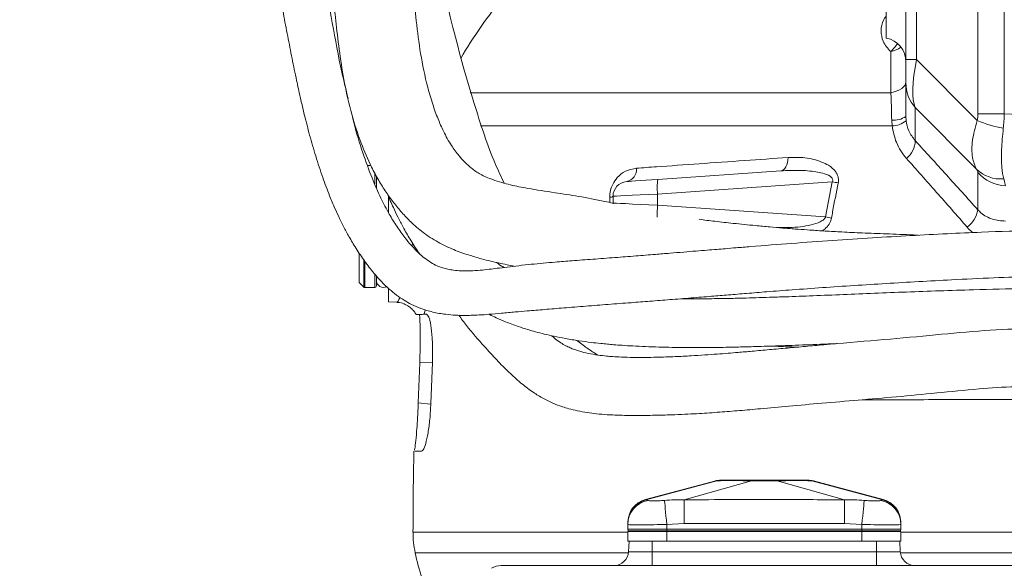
# Model space of a CAD drawing. Header units: millimetres. Extents: x 0 to 8410, y 0 to 5940.
# Tile 10 of 180: x 1128 to 1330, y 2872 to 2985. Entities that reach past the tile are written whole.
import ezdxf

# ---------------------------------------------------------------- set-up
doc = ezdxf.new("R2010")
doc.units = ezdxf.units.MM
doc.header["$LTSCALE"] = 10
doc.styles.add('SLDTEXTSTYLE0', font='TXT', dxfattribs={"width": 0.605})
doc.dimstyles.new('SLDDIMSTYLE0', dxfattribs={"dimtxt": 50, "dimasz": 50, "dimexe": 0, "dimexo": 0.0625, "dimgap": 12.5, "dimtad": 1, "dimtoh": 1, "dimdec": 1, "dimrnd": 1e-09, "dimzin": 12, "dimdsep": 46, "dimtxsty": 'SLDTEXTSTYLE0', "dimsah": 1, "dimcen": 0.09, "dimadec": 0, "dimazin": 0, "dimtfac": 1, "dimtofl": 0, "dimtmove": 0, "dimatfit": 3, "dimfxl": 1, "dimfrac": 2, "dimtolj": 1, "dimtzin": 12, "dimarcsym": 0})

# ---------------------------------------------------------------- blocks, each defined once
blk = doc.blocks.new('*D14')
at = {"color": 7, "linetype": 'Continuous', "lineweight": 0}
for p, q in [((1075.65, 3477.87), (1075.65, 3610.76)), ((1075.65, 3595.76), (1375.65, 3595.76))]:
    blk.add_line(p, q, dxfattribs=at)
for points in [[(1075.65, 3595.76), (1125.65, 3588.26), (1125.65, 3603.26)], [(1375.65, 3595.76), (1325.65, 3603.26), (1325.65, 3588.26)]]:
    blk.add_solid(points, dxfattribs=at)
at = {"color": 7, "linetype": 'Continuous', "lineweight": 0, "insert": (1168.37, 3660.22), "char_height": 50, "attachment_point": 1, "style": 'SLDTEXTSTYLE0'}
blk.add_mtext('300', dxfattribs=at)

msp = doc.modelspace()

# ---------------------------------------------------------------- linework, layer by layer
at = {"color": 7, "linetype": 'Continuous', "lineweight": 0}
for p, q in [((1309.65, 2976.56), (1309.65, 3020.87)), ((1305.65, 2980.98), (1305.65, 3016.37)), ((1309.65, 2971.84), (1309.65, 2976.56)), ((1309.65, 2964.93), (1309.65, 2971.84)), ((1200.01, 2954.87), (1199.33, 2954.87)), ((1201.15, 2950.31), (1201.15, 2952.69)), ((1258.83, 2952.01), (1284.06, 2953.78)), ((1203.65, 2948.5), (1203.65, 2945.18)), ((1249.65, 2947.17), (1249.65, 2948.57)), ((1249.65, 2947.17), (1249.66, 2947)), ((1197.65, 2930.87), (1197.65, 2936.79)), ((1201.15, 2930.17), (1201.15, 2932.14)), ((1197.65, 2930.87), (1198.57, 2929.96)), ((1198.78, 2929.87), (1200.85, 2929.87)), ((1203.65, 2929.56), (1203.65, 2926.95)), ((1203.65, 2926.95), (1205.34, 2926.83)), ((1264.67, 2927.64), (1265.38, 2927.55)), ((1211.42, 2924.37), (1210.96, 2924.37)), ((1209.72, 2906.2), (1210.03, 2914.4)), ((1212.63, 2914.46), (1212.31, 2906.11)), ((1270.74, 2890.27), (1256.31, 2886.4)), ((1304.99, 2886.4), (1290.75, 2890.22)), ((1297.1, 2886.37), (1297.1, 2886.37)), ((1252.65, 2881.32), (1252.65, 2881.53)), ((1252.65, 2881.32), (1252.65, 2880.37)), ((1308.65, 2881.53), (1308.65, 2881.32)), ((1308.65, 2881.32), (1308.65, 2880.37)), ((1252.65, 2880.37), (1260.65, 2880.37)), ((1252.75, 2880.02), (1252.65, 2880.37)), ((1252.65, 2877.87), (1252.65, 2879.87)), ((1260.65, 2879.87), (1252.65, 2879.87)), ((1260.65, 2880.37), (1300.65, 2880.37)), ((1300.65, 2879.87), (1260.65, 2879.87)), ((1300.65, 2880.37), (1308.65, 2880.37)), ((1308.65, 2879.87), (1300.65, 2879.87)), ((1308.56, 2880.02), (1308.65, 2880.37)), ((1308.65, 2877.87), (1308.65, 2879.87)), ((1252.92, 2877.87), (1252.65, 2877.87)), ((1252.92, 2877.87), (1252.8, 2875.71)), ((1252.92, 2877.87), (1257.65, 2877.87)), ((1257.65, 2877.87), (1258.62, 2877.87)), ((1260.65, 2877.87), (1258.62, 2877.87)), ((1300.65, 2877.87), (1260.65, 2877.87)), ((1302.68, 2877.87), (1300.65, 2877.87)), ((1302.68, 2877.87), (1303.65, 2877.87)), ((1303.65, 2877.87), (1308.39, 2877.87)), ((1308.65, 2877.87), (1308.39, 2877.87)), ((1308.39, 2877.87), (1308.5, 2875.71)), ((1524.57, 2872.87), (1226.74, 2872.87))]:
    msp.add_line(p, q, dxfattribs=at)
at = {"color": 8, "linetype": 'Continuous', "lineweight": 0}
for p, q in [((1311.85, 3020.87), (1311.85, 2976.56)), ((1324.43, 2965.46), (1324.43, 3020.87)), ((1329.82, 3020.87), (1329.82, 2965.46)), ((1311.85, 2976.56), (1309.65, 2976.56)), ((1311.85, 2976.56), (1324.29, 2964.07)), ((1220.38, 2969.78), (1306.58, 2969.78)), ((1324.12, 2954.12), (1311.57, 2966.72)), ((1311.57, 2966.72), (1311.57, 2959.96)), ((1306.84, 2962.99), (1306.75, 2964.15)), ((1309.65, 2964.93), (1309.71, 2964.03)), ((1329.82, 2965.46), (1324.43, 2965.46)), ((1329.82, 2965.46), (1375.65, 2963.44)), ((1306.84, 2962.99), (1222.51, 2962.99)), ((1200.85, 2951.06), (1200.85, 2953.33)), ((1324.4, 2945.8), (1324.4, 2953.45)), ((1294.58, 2951.52), (1258.78, 2949.02)), ((1293.2, 2944.32), (1294.58, 2951.52)), ((1248.96, 2947.3), (1248.96, 2948.33)), ((1258.78, 2949.02), (1258.78, 2946.72)), ((1258.78, 2946.72), (1293.2, 2944.32)), ((1208.47, 2938.31), (1208.56, 2938.95)), ((1198.57, 2929.96), (1198.57, 2935.5)), ((1198.78, 2935.17), (1198.78, 2929.87)), ((1200.85, 2929.87), (1200.85, 2932.57)), ((1211.16, 2925.3), (1210.96, 2924.37)), ((1212.59, 2914.54), (1210.03, 2914.4)), ((1209.72, 2906.2), (1212.24, 2905.98)), ((1256.39, 2886.37), (1270.94, 2890.25)), ((1264.21, 2886.37), (1278.04, 2890.25)), ((1297.1, 2886.37), (1283.27, 2890.25)), ((1304.91, 2886.37), (1290.37, 2890.25)), ((1264.24, 2881.53), (1260.65, 2881.32)), ((1260.65, 2881.32), (1260.65, 2880.37)), ((1297.07, 2881.53), (1264.24, 2881.53)), ((1300.65, 2881.32), (1297.07, 2881.53)), ((1300.65, 2881.32), (1300.65, 2880.37)), ((1208.66, 2879.75), (1252.65, 2879.75)), ((1252.75, 2880.02), (1260.65, 2880.02)), ((1260.65, 2880.02), (1260.65, 2880.37)), ((1260.65, 2880.02), (1300.65, 2880.02)), ((1260.65, 2879.87), (1260.65, 2880.02)), ((1260.65, 2877.87), (1260.65, 2879.87)), ((1300.65, 2880.02), (1300.65, 2880.37)), ((1300.65, 2880.02), (1308.56, 2880.02)), ((1300.65, 2879.87), (1300.65, 2880.02)), ((1300.65, 2877.87), (1300.65, 2879.87)), ((1308.65, 2879.75), (1371.1, 2879.75)), ((1257.65, 2877.87), (1257.65, 2875.71)), ((1303.65, 2877.87), (1303.65, 2875.71)), ((1252.79, 2875.52), (1209.1, 2875.52)), ((1252.8, 2875.71), (1257.65, 2875.71)), ((1257.65, 2872.87), (1257.65, 2875.71)), ((1257.65, 2875.71), (1303.65, 2875.71)), ((1303.65, 2872.87), (1303.65, 2875.71)), ((1303.65, 2875.71), (1308.5, 2875.71)), ((1367.47, 2875.52), (1308.52, 2875.52))]:
    msp.add_line(p, q, dxfattribs=at)
at = {"color": 8, "linetype": 'Continuous', "lineweight": 0, "flags": 128}
for points in [[(1306.54, 2978.2), (1307.46, 2979.18), (1307.94, 2979.85)], [(1306.58, 2969.78), (1307.24, 2969.94), (1307.84, 2970.14), (1308.37, 2970.38), (1308.82, 2970.65), (1309.18, 2970.95), (1309.44, 2971.28), (1309.6, 2971.62), (1309.65, 2971.96)], [(1284.06, 2953.78), (1284.35, 2953.85), (1284.62, 2954.01), (1284.87, 2954.26), (1285.08, 2954.6), (1285.26, 2955), (1285.39, 2955.47), (1285.47, 2955.97), (1285.5, 2956.5)], [(1258.78, 2949.02), (1256.96, 2948.93), (1255.23, 2948.85), (1253.65, 2948.77), (1252.28, 2948.7), (1251.16, 2948.65), (1250.33, 2948.61), (1249.83, 2948.58), (1249.65, 2948.57)], [(1249.65, 2947.17), (1249.83, 2947.16), (1250.33, 2947.14), (1251.16, 2947.09), (1252.28, 2947.04), (1253.65, 2946.97), (1255.23, 2946.9), (1256.96, 2946.81), (1258.78, 2946.72)], [(1290.75, 2890.22), (1290.67, 2890.22), (1290.37, 2890.25), (1290.37, 2890.25), (1290.37, 2890.25)], [(1260.2, 2886.23), (1260.22, 2886), (1260.25, 2885.64), (1260.3, 2885.14), (1260.35, 2884.53), (1260.42, 2883.82), (1260.49, 2883.03), (1260.57, 2882.19), (1260.65, 2881.32)], [(1301.11, 2886.23), (1301.09, 2886), (1301.06, 2885.64), (1301.01, 2885.14), (1300.95, 2884.53), (1300.89, 2883.82), (1300.81, 2883.03), (1300.73, 2882.19), (1300.65, 2881.32)]]:
    msp.add_lwpolyline(points, dxfattribs=at)
at = {"color": 7, "linetype": 'Continuous', "lineweight": 0, "flags": 128}
msp.add_lwpolyline([(1252.44, 2951.57), (1252.56, 2951.57), (1252.92, 2951.6), (1253.5, 2951.64), (1254.28, 2951.69), (1255.24, 2951.76), (1256.35, 2951.84), (1257.56, 2951.92), (1258.83, 2952.01)], dxfattribs=at)
at = {"color": 7, "linetype": 'Continuous', "lineweight": 0}
for centre, radius, start, end in [((1304.67, 2926.17), 100, 140.6877, 149.5782), ((1304.65, 2976.08), 5, 0, 78.463), ((1252.65, 2948.57), 3, 94, 180), ((1198.78, 2930.17), 0.3, 225, 270), ((1200.85, 2930.17), 0.3, 270, 0), ((1202.65, 2931.37), 1.5, 180, 296.4791), ((2090.29, 2877.87), 881.64, 178.80137, 179.87808), ((1271.78, 2885.37), 5, 90, 104.1818), ((1289.53, 2885.37), 5, 75.8176, 90), ((1257.65, 2881.59), 5, 105.5802, 180), ((1303.65, 2881.59), 5, 0, 74.4299), ((1228.66, 2879.7), 20, 179.8781, 192.0814), ((1252.94, 2880.07), 0.2, 195, 270), ((1308.37, 2880.07), 0.2, 270, 345), ((1257.99, 2885.98), 50, 192.0814, 204.6896), ((1249.81, 2875.87), 3, 270, 357), ((1311.5, 2875.87), 3, 183, 270), ((1226.74, 2868.87), 4, 90, 120.4485)]:
    msp.add_arc(centre, radius, start, end, dxfattribs=at)
at = {"color": 8, "linetype": 'Continuous', "lineweight": 0}
for centre, radius, start, end in [((1305.42, 2983.68), 5.6, 281.554, 305.0841), ((1317.46, 2971.84), 7.81, 180.0577, 220.9971), ((1307.21, 2968.27), 4.14, 263.5964, 306.207), ((1306.75, 2967.71), 4.72, 271.1484, 308.8161), ((1335.22, 2990.97), 29.04, 247.8877, 258.865), ((1306.89, 2960.01), 4.68, 308.0549, 359.4328), ((1251.89, 2954.08), 2.57, 282.5023, 4.9921), ((1329.06, 2959.14), 7.04, 225.464, 275.2788), ((1267.46, 2950.37), 8.78, 169.1898, 188.8117), ((1330.47, 2958.73), 8.04, 221.0371, 267.1375), ((1264.76, 2805.86), 148.69, 77.9603, 78.4308), ((1249.02, 2949.29), 0.959, 266.645, 311.5544), ((1280.28, 2944.98), 21.57, 175.3641, 181.8465), ((1263.7, 2781.7), 165.27, 79.287, 79.7156), ((1318.91, 2946.72), 5.56, 306.4245, 350.5326), ((1257.64, 2881.31), 4.98, 99.5311, 179.9036), ((1303.67, 2881.31), 4.98, 0.0963, 80.469)]:
    msp.add_arc(centre, radius, start, end, dxfattribs=at)
for centre, major_axis, ratio, start_param, end_param in [((1317.65, 2981.66), (5.18, 15.87), 0.256879, 1.980214, 2.870323), ((1317.43, 2965.78), (-4.96, 5.18), 0.954793, 3.725662, 3.925841), ((1323.24, 2965.78), (0.26, 15), 0.438977, 4.498167, 4.698346), ((1318.13, 2960.62), (-6.23, 7.26), 0.083225, 3.238209, 3.53694), ((1324.22, 2965.74), (-5.83, 15.27), 0.037648, 3.299831, 3.598561)]:
    msp.add_ellipse(centre, major_axis=major_axis, ratio=ratio, start_param=start_param, end_param=end_param, dxfattribs=at)
at = {"color": 7, "linetype": 'Continuous', "lineweight": 0}
for points, knots in [([(1227.42, 3115.73), (1227.23, 3115.69), (1226.22, 3115.44), (1224.38, 3114.9), (1221.46, 3114), (1217.77, 3112.74), (1213.08, 3110.93), (1207.86, 3108.61), (1202.42, 3105.82), (1197.35, 3102.74), (1192.72, 3099.43), (1188.56, 3095.93), (1184.86, 3092.16), (1181.82, 3088.41), (1179.53, 3085.03), (1177.97, 3082.31), (1176.92, 3080.23), (1176.09, 3078.41), (1175.22, 3076.33), (1174.25, 3073.65), (1173.26, 3070.31), (1172.35, 3066.41), (1171.57, 3061.54), (1171.08, 3056.03), (1170.97, 3050.12), (1171.22, 3044.59), (1171.76, 3039.51), (1172.45, 3035.01), (1173.1, 3031.37), (1173.63, 3028.63), (1174.04, 3026.57), (1174.45, 3024.53), (1174.93, 3022.12), (1175.57, 3019), (1176.48, 3014.6), (1177.61, 3009.08), (1178.87, 3002.8), (1180.03, 2996.78), (1181.09, 2991.22), (1182.06, 2986.14), (1182.97, 2981.38), (1183.87, 2976.8), (1184.72, 2972.63), (1185.57, 2968.75), (1186.44, 2965), (1187.49, 2960.96), (1188.72, 2956.7), (1190.09, 2952.54), (1191.42, 2948.98), (1192.58, 2946.21), (1193.54, 2944.12), (1194.49, 2942.2), (1195.61, 2940.13), (1197.05, 2937.72), (1198.74, 2935.21), (1200.96, 2932.35), (1203.57, 2929.59), (1206.21, 2927.57), (1208.43, 2926.32), (1210.39, 2925.47), (1212.74, 2924.77), (1215.15, 2924.35), (1217.27, 2924.18), (1219.02, 2924.13), (1220.61, 2924.15), (1222.35, 2924.23), (1224.39, 2924.37), (1226.84, 2924.58), (1229.45, 2924.83), (1232.39, 2925.09), (1235.69, 2925.36), (1239.68, 2925.69), (1244.04, 2926.03), (1248.65, 2926.39), (1253.03, 2926.73), (1257.24, 2927.05), (1261.35, 2927.38), (1265.56, 2927.71), (1269.58, 2928.04), (1273.38, 2928.35), (1277.15, 2928.66), (1281.48, 2929.01), (1286.64, 2929.41), (1292.6, 2929.84), (1299.04, 2930.27), (1305.62, 2930.68), (1312.27, 2931.07), (1319.62, 2931.48), (1327.52, 2931.86), (1335.69, 2932.1), (1343.23, 2932.15), (1350.04, 2932.13), (1356.14, 2932.09), (1361.83, 2932.05), (1368.27, 2932), (1375.95, 2931.94), (1385.03, 2931.88), (1394.89, 2931.81), (1405.17, 2931.75), (1415.7, 2931.68), (1426.31, 2931.62), (1437.19, 2931.55), (1448.33, 2931.5), (1459.71, 2931.47), (1471.21, 2931.48), (1482.64, 2931.51), (1493.74, 2931.54), (1504.23, 2931.55), (1513.39, 2931.56), (1521.36, 2931.57), (1528.41, 2931.59), (1535.01, 2931.61), (1541.06, 2931.63), (1546.46, 2931.63), (1551.15, 2931.62), (1555.07, 2931.59), (1558.2, 2931.54), (1560.61, 2931.5), (1562.38, 2931.47), (1563.57, 2931.47), (1564.47, 2931.55), (1565.26, 2931.73), (1566.04, 2932.03), (1566.75, 2932.42), (1567.36, 2932.87), (1567.92, 2933.39), (1568.59, 2934.23), (1569.19, 2935.44), (1569.53, 2936.9), (1569.53, 2938.44), (1569.17, 2939.99), (1568.46, 2941.4), (1567.5, 2942.55), (1566.3, 2943.43), (1565.22, 2943.87), (1564.38, 2944.05), (1563.68, 2944.11), (1562.85, 2944.07), (1561.79, 2943.82), (1560.67, 2943.22), (1559.6, 2942.3), (1559.18, 2941.41), (1558.97, 2940.96)], [0, 0, 0, 0, 0.000756, 0.004092, 0.007444, 0.012639, 0.01917, 0.026768, 0.034587, 0.042627, 0.049523, 0.056542, 0.06365, 0.070284, 0.075781, 0.080143, 0.083013, 0.085314, 0.088329, 0.092258, 0.097092, 0.102832, 0.109105, 0.117931, 0.126327, 0.134314, 0.141916, 0.149007, 0.154953, 0.158734, 0.161715, 0.164409, 0.168081, 0.172801, 0.178584, 0.187912, 0.197208, 0.205809, 0.213666, 0.220737, 0.22726, 0.233689, 0.240015, 0.24486, 0.250232, 0.256151, 0.262584, 0.269427, 0.275537, 0.279888, 0.283454, 0.286459, 0.290216, 0.294931, 0.300468, 0.305794, 0.313989, 0.320934, 0.324081, 0.327956, 0.332834, 0.338024, 0.342139, 0.345379, 0.348405, 0.351494, 0.355522, 0.36055, 0.365924, 0.370426, 0.376723, 0.383515, 0.391041, 0.398496, 0.405893, 0.411892, 0.418136, 0.424643, 0.430788, 0.435787, 0.44109, 0.44694, 0.454156, 0.462727, 0.471583, 0.480445, 0.489311, 0.498179, 0.509516, 0.520348, 0.530318, 0.53931, 0.547202, 0.554199, 0.561474, 0.572171, 0.583749, 0.596324, 0.610038, 0.623467, 0.637493, 0.652162, 0.66754, 0.683692, 0.700603, 0.718011, 0.735655, 0.753308, 0.770754, 0.785323, 0.800305, 0.815478, 0.830549, 0.845138, 0.858771, 0.8712, 0.882461, 0.892641, 0.901861, 0.910181, 0.917078, 0.922758, 0.927485, 0.931387, 0.93342, 0.936694, 0.941085, 0.946212, 0.951824, 0.957649, 0.962785, 0.967229, 0.972186, 0.976401, 0.980024, 0.981621, 0.983168, 0.985373, 0.988368, 0.992099, 0.996026, 1, 1, 1, 1]), ([(1246.15, 3108.07), (1245.42, 3108.34), (1243.38, 3109.09), (1240.08, 3109.85), (1236.58, 3110.46), (1233.66, 3110.75), (1230.87, 3110.91), (1228.21, 3110.92), (1225.46, 3110.78), (1222.69, 3110.5), (1219.42, 3109.97), (1215.48, 3109.06), (1210.33, 3107.48), (1204.28, 3104.99), (1198.83, 3101.99), (1194.72, 3099.16), (1191.82, 3096.78), (1189.27, 3094.16), (1186.95, 3091.27), (1185.03, 3088.38), (1183.55, 3085.72), (1182.5, 3083.54), (1181.56, 3081.33), (1180.56, 3078.53), (1179.63, 3075.17), (1178.9, 3071.43), (1178.42, 3067.72), (1178.15, 3064), (1178.04, 3060.06), (1178.16, 3056.01), (1178.57, 3051.99), (1179.14, 3048.54), (1179.78, 3045.7), (1180.4, 3043.34), (1181.06, 3041.03), (1181.9, 3038.23), (1183.05, 3034.57), (1184.47, 3029.91), (1185.94, 3024.53), (1187.32, 3018.89), (1188.57, 3013.16), (1189.61, 3007.7), (1190.45, 3002.66), (1191.12, 2998.22), (1191.72, 2993.82), (1192.32, 2989.01), (1192.92, 2983.65), (1193.62, 2977.8), (1194.58, 2971.58), (1196.01, 2965.38), (1197.86, 2959.63), (1199.79, 2955.14), (1201.56, 2951.85), (1203.1, 2949.42), (1204.69, 2947.22), (1206.37, 2945.19), (1208.29, 2943.16), (1210.72, 2941.06), (1213.69, 2939.11), (1216.86, 2937.62), (1219.87, 2936.54), (1222.42, 2935.8), (1224.49, 2935.28), (1226.23, 2934.88), (1227.84, 2934.53), (1228.9, 2934.32), (1229.39, 2934.22)], [0, 0, 0, 0, 0.008849, 0.02445, 0.037971, 0.048893, 0.057504, 0.069602, 0.078842, 0.088568, 0.101018, 0.116255, 0.13403, 0.16165, 0.189786, 0.203997, 0.218202, 0.23241, 0.245977, 0.261218, 0.273173, 0.281915, 0.289898, 0.301633, 0.317302, 0.331754, 0.347726, 0.362934, 0.377218, 0.395966, 0.412567, 0.426919, 0.438898, 0.448395, 0.457053, 0.468692, 0.485217, 0.505776, 0.530479, 0.555715, 0.578615, 0.603769, 0.624871, 0.64219, 0.660042, 0.680488, 0.702788, 0.727638, 0.753831, 0.781601, 0.808727, 0.832365, 0.8464, 0.859329, 0.871595, 0.883713, 0.895909, 0.910623, 0.927188, 0.94303, 0.957243, 0.969728, 0.978216, 0.985531, 0.993343, 1, 1, 1, 1]), ([(1249.63, 2947.15), (1249.07, 2947.27), (1246.74, 2947.77), (1242.77, 2948.53), (1237.48, 2949.33), (1232.7, 2950.04), (1229.13, 2950.75), (1226.75, 2951.37), (1224.58, 2952.07), (1222.37, 2953.05), (1220.75, 2954.17), (1219.32, 2955.46), (1217.95, 2956.97), (1216.44, 2958.99), (1214.98, 2961.59), (1213.72, 2964.48), (1212.63, 2967.51), (1211.32, 2971.97), (1210.16, 2977.66), (1209.33, 2984.22), (1208.69, 2990.33), (1208.11, 2995.55), (1207.57, 2999.96), (1207.02, 3003.94), (1206.37, 3008.24), (1205.58, 3012.83), (1204.6, 3017.69), (1203.47, 3022.68), (1202.13, 3027.88), (1200.7, 3032.83), (1199.34, 3037.11), (1198.21, 3040.56), (1197.37, 3043.24), (1196.71, 3045.46), (1196.09, 3047.75), (1195.43, 3050.61), (1194.89, 3054.13), (1194.56, 3058.18), (1194.56, 3062.64), (1194.88, 3067.01), (1195.55, 3070.9), (1196.41, 3073.99), (1197.38, 3076.44), (1198.39, 3078.49), (1199.57, 3080.52), (1201.03, 3082.56), (1202.93, 3084.6), (1205.31, 3086.54), (1208.34, 3088.45), (1212.12, 3090.4), (1216.26, 3092.11), (1220.35, 3093.38), (1223.74, 3094.15), (1226.67, 3094.62), (1229.59, 3094.88), (1232.66, 3094.92), (1236.11, 3094.68), (1239.65, 3094.2), (1242.09, 3093.47), (1243.28, 3093.12)], [0, 0, 0, 0, 0.0083908, 0.0344837, 0.0576871, 0.0849753, 0.1032677, 0.1132181, 0.124455, 0.1422586, 0.1601003, 0.1740384, 0.1866857, 0.203562, 0.2226571, 0.2373491, 0.2538976, 0.2722187, 0.3069609, 0.339567, 0.3685951, 0.3945021, 0.4130939, 0.430202, 0.4497659, 0.4732171, 0.4946372, 0.5182605, 0.5438799, 0.5682426, 0.5885544, 0.604743, 0.617403, 0.6267661, 0.6369023, 0.6509468, 0.6682069, 0.6880068, 0.7097797, 0.7328109, 0.7509805, 0.7659048, 0.7780791, 0.7878976, 0.7977359, 0.8098669, 0.8207309, 0.8335841, 0.8488203, 0.8657898, 0.886693, 0.9045902, 0.9190363, 0.9299787, 0.9414915, 0.9555445, 0.9683053, 0.98462, 1, 1, 1, 1]), ([(1227.37, 2951.23), (1226.73, 2952.56), (1225.2, 2955.69), (1223.17, 2961.31), (1221.02, 2967.99), (1218.89, 2975.31), (1216.77, 2983.23), (1214.87, 2991.26), (1213.22, 2998.89), (1211.85, 3005.58), (1210.66, 3011.56), (1209.83, 3016.03), (1209.27, 3019.15), (1208.94, 3021.11), (1208.64, 3022.93), (1208.37, 3024.66), (1208.08, 3026.65), (1207.72, 3029.2), (1207.26, 3033.03), (1206.79, 3037.76), (1206.43, 3042.88), (1206.23, 3047.41), (1206.19, 3051.33), (1206.32, 3054.73), (1206.66, 3058.06), (1207.23, 3061.22), (1208.07, 3064.09), (1208.99, 3066.28), (1209.8, 3067.8), (1210.57, 3069.01), (1211.44, 3070.18), (1212.84, 3071.62), (1214.97, 3073.3), (1217.85, 3075.08), (1221.21, 3076.79), (1224.62, 3078.24), (1228.14, 3079.48), (1231.53, 3080.5), (1234.68, 3081.29), (1237.21, 3081.84), (1239.63, 3082.34), (1241.95, 3082.81), (1243.57, 3083.17), (1244.3, 3083.33)], [0, 0, 0, 0, 0.031774, 0.074931, 0.123033, 0.175837, 0.232445, 0.291593, 0.34017, 0.383795, 0.42215, 0.455275, 0.46849, 0.480705, 0.491941, 0.50222, 0.512871, 0.528446, 0.549031, 0.58227, 0.613806, 0.641822, 0.666537, 0.688149, 0.706887, 0.730214, 0.74862, 0.763085, 0.774547, 0.780657, 0.788934, 0.800099, 0.815758, 0.83678, 0.859237, 0.880907, 0.900792, 0.923713, 0.942418, 0.957584, 0.969343, 0.986286, 1, 1, 1, 1]), ([(1195.36, 2968.6), (1194.92, 2970.38), (1193.69, 2975.43), (1192.16, 2983.87), (1190.41, 2993.27), (1188.82, 3001.79), (1187.34, 3009.28), (1186.01, 3015.71), (1184.99, 3020.55), (1184.26, 3024), (1183.78, 3026.31), (1183.31, 3028.56), (1182.77, 3031.2), (1182.13, 3034.62), (1181.58, 3037.73), (1181.35, 3039.73), (1181.29, 3040.29)], [0, 0, 0, 0, 0.075263, 0.213274, 0.341327, 0.457324, 0.560188, 0.649818, 0.725374, 0.764085, 0.796975, 0.82507, 0.862357, 0.913212, 0.975685, 1, 1, 1, 1]), ([(1562.28, 2940.78), (1562.28, 2940.78), (1562.3, 2940.8), (1562.23, 2940.8), (1562.13, 2940.81), (1561.94, 2940.83), (1561.62, 2940.85), (1561.08, 2940.88), (1560.31, 2940.91), (1559.24, 2940.95), (1557.8, 2940.99), (1555.9, 2941.03), (1553.46, 2941.07), (1550.36, 2941.1), (1546.48, 2941.12), (1541.76, 2941.12), (1536.09, 2941.11), (1529.44, 2941.09), (1521.86, 2941.07), (1513.85, 2941.06), (1505.63, 2941.05), (1497.46, 2941.04), (1489.16, 2941.02), (1479.98, 2941), (1470.07, 2940.98), (1459.58, 2940.97), (1449.62, 2940.99), (1440.24, 2941.03), (1431.42, 2941.08), (1423.15, 2941.13), (1415.38, 2941.18), (1408.09, 2941.23), (1399.83, 2941.28), (1390.55, 2941.33), (1379.97, 2941.4), (1369.3, 2941.49), (1358.39, 2941.58), (1347.44, 2941.64), (1336.49, 2941.58), (1326.62, 2941.28), (1317.96, 2940.88), (1310.48, 2940.49), (1302.64, 2940.03), (1294.51, 2939.5), (1286.18, 2938.9), (1279.61, 2938.38), (1275.1, 2938.02), (1272.8, 2937.83), (1270.82, 2937.67), (1268.82, 2937.5), (1266.56, 2937.32), (1264.02, 2937.11), (1261.24, 2936.88), (1257.96, 2936.62), (1254.19, 2936.32), (1249.91, 2935.98), (1245.54, 2935.66), (1241.46, 2935.36), (1238.1, 2935.09), (1235.32, 2934.85), (1232.84, 2934.61), (1230.36, 2934.34), (1228.03, 2934.06), (1226, 2933.8), (1224.15, 2933.57), (1222.32, 2933.38), (1220.38, 2933.26), (1218.56, 2933.25), (1217.04, 2933.38), (1215.82, 2933.59), (1214.72, 2933.88), (1213.54, 2934.31), (1212.25, 2934.99), (1211.01, 2935.86), (1210.01, 2936.73), (1209.32, 2937.4), (1208.77, 2937.98), (1208.01, 2938.81), (1206.83, 2940.24), (1205.31, 2942.36), (1203.67, 2945.04), (1201.95, 2948.31), (1200.13, 2952.48), (1198.28, 2957.67), (1196.9, 2961.99), (1196.28, 2964.68), (1196.16, 2965.21)], [0, 0, 0, 0, 0.001913, 0.005812, 0.009988, 0.014477, 0.020844, 0.027924, 0.035854, 0.044795, 0.054937, 0.066503, 0.079748, 0.094967, 0.11249, 0.13243, 0.15457, 0.178647, 0.203866, 0.22909, 0.250856, 0.272149, 0.292819, 0.312737, 0.337944, 0.361399, 0.382957, 0.402758, 0.420997, 0.437845, 0.453445, 0.467926, 0.481396, 0.502401, 0.522441, 0.543329, 0.564907, 0.586992, 0.6094, 0.631987, 0.645879, 0.660855, 0.676789, 0.693568, 0.711072, 0.729079, 0.735423, 0.740274, 0.744098, 0.748479, 0.753551, 0.759296, 0.765693, 0.772632, 0.782079, 0.792328, 0.803381, 0.813864, 0.822696, 0.829061, 0.835679, 0.842607, 0.849316, 0.855161, 0.860131, 0.865964, 0.872638, 0.879752, 0.885643, 0.89062, 0.895281, 0.900444, 0.906611, 0.913256, 0.918383, 0.921753, 0.923832, 0.926236, 0.932414, 0.940507, 0.948469, 0.957898, 0.968986, 0.981906, 0.996481, 1, 1, 1, 1]), ([(1203.4, 2949.07), (1203.8, 2948.12), (1204.48, 2946.51), (1205.57, 2944.25), (1206.69, 2942.06), (1208.11, 2939.62), (1209.24, 2937.78), (1209.96, 2936.83), (1210.04, 2936.73)], [0, 0, 0, 0, 0.214355, 0.360804, 0.527508, 0.73273, 0.970159, 1, 1, 1, 1]), ([(1577.25, 2944.32), (1577.35, 2944.15), (1577.92, 2943.3), (1578.51, 2941.47), (1578.95, 2939), (1578.96, 2936.32), (1578.58, 2933.73), (1577.86, 2931.34), (1576.69, 2928.68), (1574.82, 2926.02), (1572.38, 2923.58), (1570.26, 2922), (1568.59, 2920.98), (1567.4, 2920.36), (1566.51, 2919.97), (1565.93, 2919.75), (1565.55, 2919.64), (1565.38, 2919.6), (1565.23, 2919.57), (1565.05, 2919.57), (1564.76, 2919.58), (1564.28, 2919.63), (1563.51, 2919.68), (1562.33, 2919.76), (1560.62, 2919.83), (1558.37, 2919.9), (1555.54, 2919.95), (1552.12, 2919.99), (1547.9, 2920), (1542.82, 2919.99), (1536.83, 2919.96), (1529.94, 2919.92), (1521.83, 2919.9), (1512.55, 2919.89), (1502.1, 2919.87), (1491.32, 2919.84), (1480.53, 2919.79), (1469.97, 2919.75), (1459.84, 2919.74), (1450.25, 2919.77), (1441.22, 2919.82), (1432.7, 2919.88), (1424.66, 2919.94), (1417.08, 2920), (1409.51, 2920.06), (1401.98, 2920.13), (1394.49, 2920.19), (1387.3, 2920.26), (1380.14, 2920.34), (1372.15, 2920.46), (1363.31, 2920.63), (1353.69, 2920.9), (1343.97, 2921.31), (1334.19, 2921.53), (1324.31, 2921), (1314.18, 2919.98), (1303.56, 2919.04), (1295.14, 2918.33), (1289.08, 2917.79), (1285.37, 2917.46), (1281.71, 2917.12), (1278.34, 2916.82), (1275.51, 2916.57), (1273.14, 2916.38), (1270.88, 2916.2), (1268.34, 2916.02), (1265.45, 2915.84), (1262.12, 2915.67), (1259, 2915.57), (1256.15, 2915.52), (1253.74, 2915.53), (1251.52, 2915.59), (1249.71, 2915.69), (1248.12, 2915.82), (1246.44, 2916.01), (1244.57, 2916.33), (1242.95, 2916.74), (1241.77, 2917.13), (1240.84, 2917.5), (1239.91, 2917.94), (1238.87, 2918.55), (1237.92, 2919.23), (1237.3, 2919.78), (1237.07, 2919.99)], [0, 0, 0, 0, 0.001227, 0.006446, 0.012855, 0.019444, 0.027583, 0.034514, 0.041348, 0.054611, 0.067674, 0.082074, 0.09254, 0.102454, 0.111293, 0.118814, 0.124787, 0.130558, 0.136408, 0.142706, 0.150524, 0.159197, 0.168917, 0.179916, 0.192472, 0.20691, 0.221064, 0.237131, 0.255335, 0.275552, 0.29754, 0.321031, 0.345093, 0.373049, 0.400368, 0.426683, 0.451734, 0.475345, 0.49734, 0.517625, 0.536343, 0.553667, 0.569749, 0.584715, 0.598668, 0.614196, 0.628525, 0.641895, 0.655501, 0.669562, 0.687671, 0.706225, 0.725054, 0.744065, 0.763302, 0.783476, 0.805374, 0.828675, 0.836717, 0.844886, 0.853177, 0.861393, 0.86808, 0.873001, 0.878382, 0.884706, 0.891942, 0.900533, 0.91113, 0.917918, 0.925306, 0.932815, 0.938787, 0.943187, 0.949773, 0.958286, 0.965774, 0.971334, 0.976363, 0.981465, 0.987739, 0.995286, 1, 1, 1, 1]), ([(1312.16, 2940.57), (1311.84, 2940.59), (1309.62, 2940.71), (1305.8, 2940.85), (1300.93, 2941.04), (1296.77, 2941.22), (1293.2, 2941.42), (1290.22, 2941.61), (1287.97, 2941.77), (1286.11, 2941.91), (1284.16, 2942.07), (1281.66, 2942.28), (1278.28, 2942.6), (1274.52, 2942.97), (1270.65, 2943.39), (1268.35, 2943.69), (1267.28, 2943.83)], [0, 0, 0, 0, 0.020107, 0.139071, 0.243945, 0.334286, 0.410211, 0.478158, 0.5311, 0.559175, 0.60324, 0.662659, 0.729308, 0.834435, 0.92315, 1, 1, 1, 1]), ([(1218.04, 2924.17), (1218.56, 2923.47), (1220.29, 2921.11), (1222.97, 2918.14), (1225.82, 2914.98), (1228.25, 2912.52), (1230.6, 2910.38), (1232.86, 2908.64), (1235.08, 2907.23), (1237.16, 2906.19), (1239.05, 2905.48), (1240.72, 2904.97), (1242.41, 2904.56), (1244.27, 2904.22), (1246.34, 2903.96), (1248.76, 2903.76), (1251.73, 2903.65), (1255.26, 2903.63), (1258.91, 2903.68), (1262.12, 2903.78), (1264.87, 2903.9), (1267.91, 2904.07), (1271.42, 2904.31), (1275.6, 2904.64), (1280.29, 2905.05), (1285.89, 2905.57), (1292.56, 2906.16), (1299.95, 2906.78), (1307.82, 2907.46), (1316.07, 2908.24), (1324.12, 2909.09), (1331.89, 2909.6), (1339.01, 2909.59), (1345.58, 2909.37), (1351.52, 2909.11), (1356.81, 2908.92), (1361.75, 2908.78), (1367.39, 2908.66), (1374.06, 2908.54), (1381.9, 2908.43), (1390.29, 2908.34), (1399.29, 2908.25), (1409.73, 2908.17), (1421.51, 2908.07), (1434.5, 2907.97), (1447.84, 2907.88), (1460.55, 2907.84), (1472.57, 2907.86), (1483.7, 2907.91), (1494.54, 2907.95), (1504.84, 2907.98), (1514.41, 2907.99), (1523.22, 2908), (1531.43, 2908.03), (1539.03, 2908.07), (1545.86, 2908.1), (1551.47, 2908.1), (1555.91, 2908.07), (1559.3, 2908.02), (1561.94, 2907.95), (1563.93, 2907.87), (1565.38, 2907.81), (1566.38, 2907.79), (1567.15, 2907.83), (1567.86, 2907.94), (1568.71, 2908.15), (1569.78, 2908.5), (1571.1, 2909), (1572.75, 2909.74), (1574.67, 2910.76), (1577.05, 2912.24), (1579.54, 2914.11), (1582.04, 2916.44), (1584.35, 2919.06), (1586.44, 2922.13), (1587.98, 2925.3), (1588.96, 2928.06), (1589.47, 2930), (1589.78, 2931.47), (1590.02, 2932.85), (1590.23, 2934.71), (1590.3, 2936.97), (1590.21, 2939.23), (1589.97, 2940.73), (1589.87, 2941.36)], [0, 0, 0, 0, 0.006489, 0.021845, 0.033286, 0.044633, 0.055179, 0.064816, 0.072537, 0.080213, 0.086568, 0.090862, 0.096335, 0.102765, 0.108347, 0.114737, 0.123598, 0.134401, 0.143803, 0.151711, 0.158106, 0.163599, 0.17323, 0.18229, 0.191692, 0.203983, 0.218051, 0.232916, 0.248302, 0.264299, 0.280929, 0.294855, 0.307759, 0.319628, 0.33032, 0.339674, 0.348099, 0.356877, 0.369901, 0.383848, 0.398808, 0.414894, 0.432254, 0.455353, 0.479623, 0.505216, 0.532317, 0.555089, 0.578512, 0.602285, 0.626165, 0.649871, 0.673428, 0.697551, 0.721851, 0.74576, 0.768538, 0.786032, 0.80204, 0.816636, 0.829942, 0.842118, 0.853325, 0.862275, 0.870759, 0.878929, 0.886847, 0.894525, 0.902435, 0.911838, 0.921206, 0.932159, 0.940432, 0.949366, 0.958646, 0.966528, 0.972715, 0.977328, 0.979172, 0.982136, 0.986088, 0.990829, 0.996137, 1, 1, 1, 1]), ([(1227.32, 2933.97), (1227.07, 2934.1), (1226.53, 2934.39), (1226.01, 2934.79), (1225.74, 2935)], [0, 0, 0, 0, 0.471765, 1, 1, 1, 1]), ([(1564.38, 2931.56), (1564.12, 2931.44), (1563.51, 2931.16), (1562.69, 2930.86), (1561.89, 2930.58), (1561.21, 2930.37), (1560.65, 2930.21), (1560.1, 2930.08), (1559.64, 2929.97), (1559.12, 2929.87), (1558.68, 2929.82), (1558.14, 2929.8), (1557.39, 2929.79), (1556.26, 2929.79), (1554.61, 2929.81), (1552.31, 2929.83), (1549.4, 2929.85), (1545.87, 2929.87), (1541.74, 2929.88), (1536.84, 2929.88), (1531.15, 2929.89), (1524.68, 2929.88), (1517.5, 2929.88), (1509.28, 2929.87), (1499.96, 2929.87), (1489.68, 2929.86), (1479.25, 2929.86), (1468.91, 2929.86), (1458.88, 2929.86), (1448.75, 2929.88), (1438.61, 2929.91), (1428.5, 2929.94), (1419.07, 2929.98), (1410.27, 2930.01), (1401.44, 2930.04), (1392.6, 2930.07), (1383.45, 2930.09), (1374.24, 2930.09), (1364.63, 2930.08), (1354.65, 2930.02), (1344.44, 2929.88), (1334.03, 2929.66), (1324.67, 2929.42), (1316.57, 2929.18), (1309.81, 2928.94), (1303.23, 2928.68), (1296.84, 2928.42), (1290.76, 2928.17), (1285.74, 2927.98), (1281.84, 2927.85), (1278.96, 2927.76), (1276.05, 2927.68), (1272.7, 2927.6), (1269.25, 2927.56), (1266.11, 2927.54), (1264.38, 2927.55), (1263.59, 2927.56)], [0, 0, 0, 0, 0.007927, 0.0192372, 0.0297014, 0.0397802, 0.0493213, 0.0581809, 0.0708242, 0.0838809, 0.097774, 0.109129, 0.121523, 0.1352811, 0.1507635, 0.1683627, 0.1884993, 0.2081174, 0.2301874, 0.2545378, 0.2806955, 0.3081969, 0.336377, 0.3644871, 0.3967653, 0.4281984, 0.4584979, 0.4873497, 0.5144444, 0.5395366, 0.5671289, 0.5922993, 0.6153492, 0.6365422, 0.6561062, 0.6785591, 0.6992765, 0.7207372, 0.7434484, 0.7672214, 0.7918564, 0.8171237, 0.8427234, 0.859598, 0.8762503, 0.8926845, 0.9089045, 0.924914, 0.9398135, 0.9485008, 0.9561857, 0.9632723, 0.9725143, 0.9843576, 0.9929199, 1, 1, 1, 1]), ([(1205.34, 2926.81), (1205.42, 2926.81), (1205.92, 2926.82), (1206.79, 2926.55), (1207.8, 2926.02), (1208.57, 2925.35), (1209.06, 2924.75), (1209.24, 2924.4), (1209.29, 2924.29)], [0, 0, 0, 0, 0.046198, 0.299429, 0.524918, 0.729244, 0.916056, 1, 1, 1, 1]), ([(1210.96, 2924.37), (1210.68, 2924.36), (1210.1, 2924.35), (1209.24, 2924.32), (1209.35, 2924.33), (1209.38, 2924.33)], [0, 0, 0, 0, 0.4350939, 0.8694298, 1, 1, 1, 1]), ([(1210.03, 2914.4), (1210.07, 2915.51), (1210.14, 2917.74), (1210.15, 2920.7), (1210.09, 2922.95), (1210.01, 2924.18), (1209.96, 2924.31), (1209.94, 2924.37)], [0, 0, 0, 0, 0.212444, 0.424925, 0.636849, 0.850126, 1, 1, 1, 1]), ([(1211.42, 2924.37), (1211.58, 2924.25), (1211.9, 2924.03), (1212.33, 2922.26), (1212.62, 2919.66), (1212.71, 2916.9), (1212.65, 2915.13), (1212.63, 2914.46)], [0, 0, 0, 0, 0.222039, 0.444237, 0.662007, 0.872592, 1, 1, 1, 1]), ([(1224.23, 2924.36), (1224.27, 2924.34), (1224.75, 2924.1), (1225.88, 2923.57), (1227.82, 2922.74), (1229.98, 2921.94), (1232.04, 2921.28), (1233.82, 2920.77), (1235.61, 2920.31), (1237.66, 2919.84), (1240.02, 2919.37), (1242.55, 2918.95), (1244.96, 2918.63), (1246.91, 2918.41), (1248.46, 2918.25), (1249.92, 2918.13), (1251.64, 2918), (1253.81, 2917.86), (1256.32, 2917.74), (1259.02, 2917.65), (1262.4, 2917.57), (1266.44, 2917.54), (1270.99, 2917.57), (1275.11, 2917.65), (1279.21, 2917.76), (1283.8, 2917.91), (1289.25, 2918.11), (1293.3, 2918.27), (1295.48, 2918.36), (1295.6, 2918.36)], [0, 0, 0, 0, 0.0020417, 0.0258701, 0.0589622, 0.1032348, 0.1368365, 0.1639436, 0.1929641, 0.2249368, 0.2625945, 0.3061324, 0.3445751, 0.3738998, 0.3939267, 0.4128335, 0.4383135, 0.4697785, 0.5071875, 0.5450409, 0.5818508, 0.64505, 0.7047736, 0.7570048, 0.8002207, 0.8569816, 0.9247325, 0.9956679, 1, 1, 1, 1]), ([(1242.18, 2919.03), (1242.88, 2918.5), (1244.2, 2917.52), (1245.64, 2916.54), (1246.39, 2916.09), (1246.5, 2916.02)], [0, 0, 0, 0, 0.495204, 0.924427, 1, 1, 1, 1]), ([(1287.41, 2917.64), (1285.9, 2917.69), (1284.18, 2917.75), (1282.54, 2917.85), (1282.33, 2917.87)], [0, 0, 0, 0, 0.873725, 1, 1, 1, 1]), ([(1300.67, 2906.85), (1302.62, 2906.85), (1307.11, 2906.84), (1314.28, 2906.88), (1322, 2906.9), (1329.61, 2906.9), (1337.17, 2907.01), (1344.43, 2907.25), (1351.07, 2907.5), (1357.03, 2907.71), (1362.54, 2907.86), (1367.97, 2907.99), (1373.63, 2908.09), (1380.05, 2908.16), (1387.32, 2908.21), (1394.45, 2908.24), (1398.98, 2908.24), (1400.82, 2908.24)], [0, 0, 0, 0, 0.063371, 0.145568, 0.227066, 0.307072, 0.383366, 0.454467, 0.519496, 0.577205, 0.628088, 0.680096, 0.73487, 0.792704, 0.866617, 0.946123, 1, 1, 1, 1]), ([(1208.96, 2896.55), (1208.98, 2896.63), (1209.04, 2896.83), (1209.23, 2898.4), (1209.46, 2900.92), (1209.63, 2903.7), (1209.7, 2905.51), (1209.72, 2906.2)], [0, 0, 0, 0, 0.138878, 0.3785, 0.617029, 0.853161, 1, 1, 1, 1]), ([(1212.31, 2906.11), (1212.26, 2905.02), (1212.14, 2902.85), (1211.75, 2899.97), (1211.25, 2897.76), (1210.76, 2896.51), (1210.49, 2896.37), (1210.37, 2896.31)], [0, 0, 0, 0, 0.207702, 0.415345, 0.625039, 0.841086, 1, 1, 1, 1]), ([(1210.37, 2896.31), (1210.05, 2896.31), (1209.29, 2896.31), (1209.13, 2896.31), (1209.03, 2896.31)], [0, 0, 0, 0, 0.424725, 1, 1, 1, 1]), ([(1270.95, 2890.25), (1270.94, 2890.25), (1270.94, 2890.25), (1270.94, 2890.25), (1270.94, 2890.25)], [0, 0, 0, 0, 0.6280476, 1, 1, 1, 1]), ([(1272.02, 2890.37), (1271.97, 2890.37), (1271.61, 2890.37), (1271.25, 2890.3), (1270.95, 2890.25)], [0, 0, 0, 0, 0.1438558, 1, 1, 1, 1]), ([(1272.02, 2890.37), (1272.32, 2890.37), (1272.91, 2890.37), (1274.85, 2890.37), (1276.76, 2890.37), (1277.98, 2890.37), (1278.27, 2890.37)], [0, 0, 0, 0, 0.297414, 0.594124, 0.90149, 1, 1, 1, 1]), ([(1278.27, 2890.37), (1278.26, 2890.37), (1278.18, 2890.37), (1278.1, 2890.3), (1278.04, 2890.25)], [0, 0, 0, 0, 0.1438528, 1, 1, 1, 1]), ([(1278.04, 2890.25), (1278.04, 2890.25), (1278.04, 2890.25), (1278.04, 2890.25), (1278.04, 2890.25)], [0, 0, 0, 0, 0.628693, 1, 1, 1, 1]), ([(1278.27, 2890.37), (1279.56, 2890.37), (1281.17, 2890.37), (1282.74, 2890.37), (1283.04, 2890.37)], [0, 0, 0, 0, 0.808006, 1, 1, 1, 1]), ([(1283.27, 2890.25), (1283.2, 2890.3), (1283.13, 2890.37), (1283.05, 2890.37), (1283.04, 2890.37)], [0, 0, 0, 0, 0.8561472, 1, 1, 1, 1]), ([(1283.04, 2890.37), (1283.92, 2890.37), (1285.68, 2890.37), (1287.77, 2890.37), (1288.89, 2890.37), (1289.21, 2890.37), (1289.28, 2890.37)], [0, 0, 0, 0, 0.297415, 0.594128, 0.901491, 1, 1, 1, 1]), ([(1283.27, 2890.25), (1283.27, 2890.25), (1283.27, 2890.25), (1283.27, 2890.25), (1283.27, 2890.25)], [0, 0, 0, 0, 0.62558, 1, 1, 1, 1]), ([(1290.36, 2890.25), (1290.06, 2890.3), (1289.7, 2890.37), (1289.34, 2890.37), (1289.28, 2890.37)], [0, 0, 0, 0, 0.85615, 1, 1, 1, 1]), ([(1290.37, 2890.25), (1290.36, 2890.25), (1290.36, 2890.25), (1290.36, 2890.25), (1290.36, 2890.25)], [0, 0, 0, 0, 0.628386, 1, 1, 1, 1])]:
    msp.add_open_spline(points, degree=3, knots=knots, dxfattribs=at)
at = {"color": 8, "linetype": 'Continuous', "lineweight": 0}
for points, knots in [([(1306.54, 2978.2), (1305.95, 2978.86), (1304.88, 2980.07), (1304.47, 2982.42), (1304.76, 2984.23), (1305.35, 2985.17), (1305.47, 2985.37)], [0, 0, 0, 0, 0.347753, 0.634762, 0.921101, 1, 1, 1, 1]), ([(1306.58, 2969.78), (1306.57, 2972.03), (1306.56, 2974.89), (1306.54, 2977.62), (1306.54, 2978.2)], [0, 0, 0, 0, 0.786554, 1, 1, 1, 1]), ([(1306.75, 2964.15), (1306.73, 2964.97), (1306.7, 2966.62), (1306.64, 2968.48), (1306.6, 2969.5), (1306.58, 2969.78)], [0, 0, 0, 0, 0.417408, 0.843287, 1, 1, 1, 1]), ([(1309.71, 2964.03), (1309.85, 2963.31), (1310.15, 2961.74), (1311.07, 2960.58), (1311.57, 2959.96)], [0, 0, 0, 0, 0.46054, 1, 1, 1, 1]), ([(1324.12, 2954.12), (1323.8, 2954.86), (1323.28, 2956.03), (1323.15, 2958.16), (1323.29, 2960.01), (1323.65, 2962), (1324.08, 2963.37), (1324.29, 2964.07)], [0, 0, 0, 0, 0.304159, 0.477726, 0.655853, 0.825823, 1, 1, 1, 1]), ([(1309.77, 2956.32), (1309.37, 2956.81), (1308.57, 2957.82), (1307.42, 2960.01), (1307.06, 2961.83), (1306.84, 2962.99)], [0, 0, 0, 0, 0.263219, 0.533632, 1, 1, 1, 1]), ([(1329.62, 2962.48), (1329.54, 2961.74), (1329.38, 2960.23), (1329.25, 2958.11), (1329.22, 2956.14), (1329.31, 2953.97), (1329.55, 2952.84), (1329.7, 2952.13)], [0, 0, 0, 0, 0.17231, 0.349001, 0.522307, 0.700184, 1, 1, 1, 1]), ([(1311.57, 2959.96), (1313.69, 2957.63), (1317.95, 2952.97), (1322.25, 2948.19), (1324.4, 2945.8)], [0, 0, 0, 0, 0.499646, 1, 1, 1, 1]), ([(1254.45, 2954.3), (1255.81, 2954.4), (1259.91, 2954.69), (1267.23, 2955.21), (1276.22, 2955.84), (1282.52, 2956.29), (1285.5, 2956.5)], [0, 0, 0, 0, 0.146734, 0.440352, 0.735577, 1, 1, 1, 1]), ([(1285.5, 2956.5), (1286.66, 2956.53), (1288.98, 2956.58), (1291.79, 2955.9), (1293.91, 2954.89), (1295.09, 2953.95), (1295.72, 2952.81), (1295.88, 2951.99), (1295.81, 2951.48), (1295.78, 2951.27)], [0, 0, 0, 0, 0.281059, 0.561075, 0.680605, 0.832315, 0.895212, 0.958838, 1, 1, 1, 1]), ([(1322.21, 2942.24), (1320.1, 2944.64), (1315.94, 2949.39), (1311.81, 2954.03), (1309.77, 2956.32)], [0, 0, 0, 0, 0.5062765, 1, 1, 1, 1]), ([(1248.96, 2948.33), (1248.99, 2948.81), (1249.06, 2949.75), (1249.61, 2951.19), (1250.63, 2952.65), (1252.3, 2953.91), (1253.69, 2954.16), (1254.45, 2954.3)], [0, 0, 0, 0, 0.12961, 0.258512, 0.43242, 0.689051, 1, 1, 1, 1]), ([(1294.58, 2951.52), (1294.61, 2951.61), (1294.65, 2951.71), (1294.67, 2951.89), (1294.64, 2952.07), (1294.48, 2952.38), (1293.84, 2952.91), (1292.67, 2953.29), (1290.57, 2953.71), (1287.7, 2953.93), (1285.32, 2953.83), (1284.06, 2953.78)], [0, 0, 0, 0, 0.021496, 0.025954, 0.045354, 0.065923, 0.113002, 0.25447, 0.378807, 0.671686, 1, 1, 1, 1]), ([(1295.78, 2951.27), (1295.39, 2949.31), (1294.92, 2946.92), (1294.49, 2944.52), (1294.42, 2944.09)], [0, 0, 0, 0, 0.820476, 1, 1, 1, 1]), ([(1283.23, 2942.15), (1284.09, 2942.13), (1286.42, 2942.07), (1289.43, 2942.45), (1291.81, 2943.14), (1292.76, 2943.68), (1293.1, 2944.07), (1293.17, 2944.25), (1293.2, 2944.32)], [0, 0, 0, 0, 0.248481, 0.676429, 0.861227, 0.947961, 0.980273, 1, 1, 1, 1]), ([(1294.42, 2944.09), (1294.32, 2943.76), (1294.1, 2942.99), (1293.38, 2942.07), (1292.75, 2941.65), (1292.47, 2941.47)], [0, 0, 0, 0, 0.292698, 0.686693, 1, 1, 1, 1]), ([(1324.4, 2945.8), (1324.61, 2945.59), (1325.47, 2944.73), (1327.35, 2943.67), (1329.16, 2943.53), (1330.06, 2943.47)], [0, 0, 0, 0, 0.140521, 0.567131, 1, 1, 1, 1]), ([(1323.35, 2941.12), (1323.31, 2941.15), (1322.88, 2941.46), (1322.53, 2941.87), (1322.21, 2942.24)], [0, 0, 0, 0, 0.089766, 1, 1, 1, 1]), ([(1205.34, 2926.89), (1205.38, 2926.88), (1205.48, 2926.87), (1205.7, 2927.22), (1205.89, 2927.72), (1205.97, 2927.9)], [0, 0, 0, 0, 0.2813724, 0.7472763, 1, 1, 1, 1]), ([(1270.94, 2890.25), (1270.94, 2890.25), (1270.65, 2890.25), (1270.49, 2890.21), (1270.55, 2890.22), (1270.56, 2890.22)], [0, 0, 0, 0, 0.000024, 0.953789, 1, 1, 1, 1]), ([(1278.04, 2890.25), (1277.42, 2890.26), (1276.17, 2890.28), (1274.52, 2890.29), (1273.09, 2890.29), (1271.81, 2890.29), (1271.26, 2890.26), (1270.95, 2890.25)], [0, 0, 0, 0, 0.189386, 0.38454, 0.567317, 0.756315, 1, 1, 1, 1]), ([(1283.27, 2890.25), (1283.27, 2890.25), (1282.52, 2890.25), (1281.14, 2890.21), (1279.41, 2890.22), (1278.46, 2890.25), (1278.04, 2890.25), (1278.04, 2890.25)], [0, 0, 0, 0, 0.000013, 0.476409, 0.734944, 0.999987, 1, 1, 1, 1]), ([(1290.36, 2890.25), (1290.13, 2890.26), (1289.65, 2890.28), (1288.56, 2890.29), (1287.2, 2890.29), (1285.46, 2890.29), (1284.06, 2890.26), (1283.27, 2890.25)], [0, 0, 0, 0, 0.189385, 0.38454, 0.567316, 0.756314, 1, 1, 1, 1]), ([(1252.65, 2881.53), (1252.71, 2882.08), (1252.81, 2883.18), (1253.63, 2884.64), (1254.84, 2885.8), (1255.88, 2886.18), (1256.39, 2886.37)], [0, 0, 0, 0, 0.2500015, 0.5000006, 0.7500005, 1, 1, 1, 1]), ([(1256.31, 2886.4), (1256.31, 2886.41), (1256.3, 2886.41), (1256.39, 2886.37), (1256.39, 2886.37), (1256.39, 2886.37), (1256.39, 2886.37)], [0, 0, 0, 0, 0.216096, 0.999996, 0.999998, 1, 1, 1, 1]), ([(1256.39, 2886.37), (1256.39, 2886.37), (1256.48, 2886.37), (1256.69, 2886.38), (1256.77, 2886.28), (1256.81, 2886.23)], [0, 0, 0, 0, 0.000015, 0.497798, 1, 1, 1, 1]), ([(1256.81, 2886.23), (1256.88, 2886.2), (1257.02, 2886.14), (1257.71, 2886.12), (1258.68, 2886.13), (1259.58, 2886.18), (1260.1, 2886.22), (1260.2, 2886.23)], [0, 0, 0, 0, 0.230071, 0.459642, 0.700156, 0.942984, 1, 1, 1, 1]), ([(1260.2, 2886.23), (1260.87, 2886.28), (1262.21, 2886.38), (1263.53, 2886.37), (1264.21, 2886.37), (1264.21, 2886.37)], [0, 0, 0, 0, 0.498892, 0.999985, 1, 1, 1, 1]), ([(1264.21, 2886.37), (1264.21, 2886.37), (1267.54, 2886.37), (1274.21, 2886.41), (1285.17, 2886.42), (1292.8, 2886.37), (1297.1, 2886.37), (1297.1, 2886.37)], [0, 0, 0, 0, 0.000002, 0.304024, 0.608047, 0.999998, 1, 1, 1, 1]), ([(1264.21, 2886.37), (1264.21, 2886.18), (1264.21, 2885.8), (1264.22, 2884.64), (1264.23, 2883.18), (1264.24, 2882.08), (1264.24, 2881.53)], [0, 0, 0, 0, 0.249998, 0.5, 0.749998, 1, 1, 1, 1]), ([(1297.1, 2886.37), (1297.1, 2886.18), (1297.1, 2885.8), (1297.09, 2884.64), (1297.08, 2883.18), (1297.07, 2882.08), (1297.07, 2881.53)], [0, 0, 0, 0, 0.249998, 0.5, 0.749998, 1, 1, 1, 1]), ([(1297.1, 2886.37), (1297.1, 2886.37), (1297.77, 2886.37), (1299.09, 2886.38), (1300.44, 2886.28), (1301.11, 2886.23)], [0, 0, 0, 0, 0.000015, 0.497792, 1, 1, 1, 1]), ([(1301.11, 2886.23), (1301.51, 2886.2), (1302.29, 2886.14), (1303.33, 2886.12), (1304.11, 2886.13), (1304.44, 2886.18), (1304.48, 2886.22), (1304.49, 2886.23)], [0, 0, 0, 0, 0.230067, 0.459639, 0.700151, 0.942981, 1, 1, 1, 1]), ([(1304.49, 2886.23), (1304.54, 2886.28), (1304.62, 2886.38), (1304.83, 2886.37), (1304.91, 2886.37), (1304.91, 2886.37)], [0, 0, 0, 0, 0.498888, 0.999985, 1, 1, 1, 1]), ([(1304.91, 2886.37), (1304.91, 2886.37), (1304.91, 2886.37), (1305.01, 2886.41), (1305.02, 2886.42), (1304.91, 2886.37), (1304.91, 2886.37), (1304.91, 2886.37)], [0, 0, 0, 0, 0.000001, 0.304023, 0.608047, 0.999998, 1, 1, 1, 1]), ([(1304.91, 2886.37), (1305.43, 2886.18), (1306.47, 2885.8), (1307.67, 2884.64), (1308.5, 2883.18), (1308.6, 2882.08), (1308.65, 2881.53)], [0, 0, 0, 0, 0.25, 0.5, 0.749999, 1, 1, 1, 1]), ([(1260.65, 2881.32), (1259.76, 2881.29), (1257.96, 2881.24), (1255.56, 2881.21), (1253.75, 2881.21), (1252.79, 2881.25), (1252.69, 2881.3), (1252.65, 2881.32)], [0, 0, 0, 0, 0.214554, 0.429113, 0.6436, 0.858064, 1, 1, 1, 1]), ([(1308.65, 2881.32), (1308.57, 2881.29), (1308.39, 2881.24), (1307.01, 2881.21), (1304.98, 2881.21), (1302.73, 2881.25), (1301.25, 2881.3), (1300.65, 2881.32)], [0, 0, 0, 0, 0.214553, 0.4291114, 0.643598, 0.8580643, 1, 1, 1, 1])]:
    msp.add_open_spline(points, degree=3, knots=knots, dxfattribs=at)

# ---------------------------------------------------------------- dimensions: what is measured, and where the dimension line sits
at = {"color": 7, "linetype": 'Continuous', "lineweight": 0}
dim = msp.add_linear_dim(base=(1375.65, 3595.76), p1=(1075.65, 3477.87), p2=(1375.65, 2663.03), dimstyle='SLDDIMSTYLE0', dxfattribs=at)
dim.commit()
dim.dimension.update_dxf_attribs({"geometry": '*D14', "text_midpoint": (1225.65, 3595.76), "dimtype": 160})

doc.saveas('drawing.dxf')
